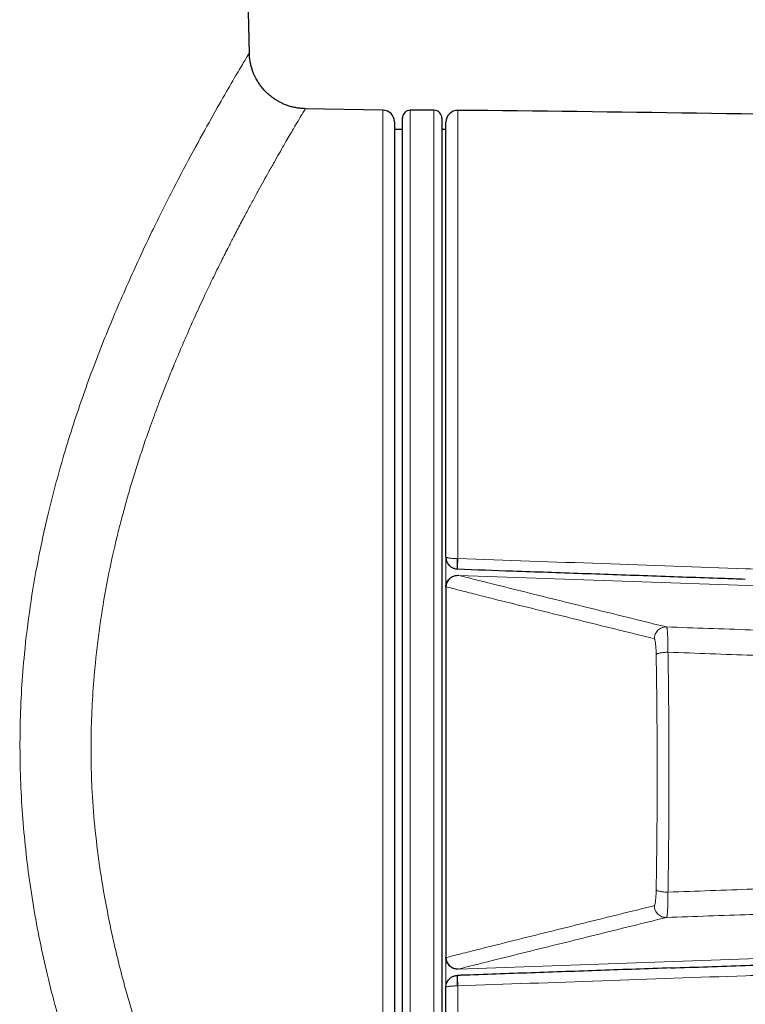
# Model space of a CAD drawing. Header units: millimetres. Extents: x 8 to 834, y 12 to 760.
# Tile 57 of 67: x 455 to 474, y 569 to 594. Entities that reach past the tile are written whole.
import ezdxf

# ---------------------------------------------------------------- set-up
doc = ezdxf.new("R2010")
doc.units = ezdxf.units.MM

msp = doc.modelspace()

# ---------------------------------------------------------------- linework, layer by layer
at = {"color": 7, "linetype": 'Continuous', "lineweight": 30}
for p, q in [((461.13, 592.999), (460.168, 635.3)), ((464.505, 591.573), (462.542, 591.607)), ((465.8, 591.568), (465.2, 591.568)), ((464.8, 591.273), (464.8, 574.818)), ((465, 558.268), (465, 591.368)), ((466, 591.368), (466, 558.268)), ((466.1, 580.263), (466.1, 591.265)), ((465, 591.085), (464.8, 591.085)), ((466.1, 591.085), (466, 591.085)), ((466.389, 579.96), (466.397, 579.96)), ((466.1, 579.51), (466.1, 579.501)), ((466.1, 579.501), (466.1, 579.51)), ((466.1, 579.501), (466.1, 570.135)), ((464.8, 574.818), (464.8, 558.363)), ((466.1, 570.135), (466.1, 570.125)), ((466.1, 570.125), (466.1, 570.135)), ((466.394, 569.675), (466.389, 569.675)), ((466.394, 569.675), (466.394, 569.675)), ((466.1, 558.37), (466.1, 569.373))]:
    msp.add_line(p, q, dxfattribs=at)
at = {"color": 252, "linetype": 'Continuous', "lineweight": 0}
for p, q in [((464.505, 558.063), (464.505, 591.573)), ((465.2, 591.568), (465.2, 558.068)), ((465.8, 558.068), (465.8, 591.568)), ((466.403, 591.565), (466.403, 580.224)), ((466.1, 579.511), (466.1, 580.259)), ((466.39, 580.225), (466.403, 580.224)), ((466.41, 579.813), (466.41, 579.801)), ((466.41, 579.801), (466.418, 579.799)), ((490.148, 578.97), (466.418, 579.799)), ((466.109, 579.508), (466.1, 579.51)), ((490.148, 570.665), (466.418, 569.837)), ((466.1, 570.125), (466.109, 570.128)), ((466.1, 569.376), (466.1, 570.124)), ((466.418, 569.837), (466.41, 569.835)), ((466.41, 569.835), (466.41, 569.823)), ((466.403, 569.411), (466.39, 569.411)), ((466.403, 569.411), (466.403, 558.07))]:
    msp.add_line(p, q, dxfattribs=at)
at = {"color": 7, "linetype": 'Continuous', "lineweight": 30}
for centre, radius, start, end in [((464.5, 591.273), 0.3, 0, 89), ((465.2, 591.368), 0.2, 90, 180), ((465.8, 591.368), 0.2, 0, 90), ((466.4, 591.265), 0.3, 89.4827, 180), ((457.366, -409.27), 1000.876, 88.099513, 89.482671)]:
    msp.add_arc(centre, radius, start, end, dxfattribs=at)
at = {"color": 252, "linetype": 'Continuous', "lineweight": 0}
for centre, radius, start, end in [((467.866, 580.091), 1.482, 174.8398, 185.0746), ((495.104, 579.137), 28.722, 177.8309, 178.3587), ((466.409, 579.499), 0.3, 88.2773, 178.3257), ((466.409, 570.137), 0.3, 181.6821, 271.7149), ((467.751, 569.543), 1.368, 174.4533, 185.5467), ((496.724, 570.552), 30.343, 181.6555, 182.1551)]:
    msp.add_arc(centre, radius, start, end, dxfattribs=at)
for points, knots in [([(461.946, 556.619), (461.945, 556.62), (461.944, 556.622), (461.822, 556.815), (461.641, 557.106), (461.435, 557.442), (461.147, 557.918), (460.756, 558.572), (460.25, 559.446), (459.687, 560.467), (459.122, 561.547), (458.58, 562.638), (458.083, 563.706), (457.602, 564.825), (457.144, 565.996), (456.667, 567.356), (456.201, 568.904), (455.793, 570.645), (455.504, 572.408), (455.342, 574.202), (455.311, 576.013), (455.408, 577.624), (455.578, 579.014), (455.782, 580.199), (456.071, 581.524), (456.461, 582.965), (456.961, 584.487), (457.515, 585.934), (458.094, 587.281), (458.668, 588.512), (459.215, 589.606), (459.723, 590.561), (460.18, 591.385), (460.565, 592.063), (460.864, 592.575), (461.052, 592.89), (461.137, 593.029), (461.122, 593.004), (461.119, 592.999)], [0, 0, 0, 0, 0.021835, 0.052964, 0.073859, 0.094973, 0.116397, 0.147155, 0.178014, 0.209214, 0.240988, 0.266456, 0.291483, 0.316188, 0.340692, 0.365121, 0.397788, 0.429397, 0.460333, 0.491006, 0.522314, 0.553518, 0.574499, 0.595772, 0.617462, 0.648015, 0.678818, 0.710155, 0.742298, 0.773715, 0.804708, 0.835514, 0.866377, 0.89824, 0.929487, 0.960431, 0.991393, 1, 1, 1, 1]), ([(462.542, 591.598), (462.543, 591.6), (462.548, 591.607), (462.507, 591.541), (462.422, 591.401), (462.312, 591.216), (462.202, 591.028), (462.107, 590.866), (462.002, 590.682), (461.885, 590.478), (461.756, 590.251), (461.626, 590.019), (461.494, 589.783), (461.363, 589.546), (461.222, 589.287), (461.071, 589.006), (460.909, 588.701), (460.754, 588.403), (460.591, 588.086), (460.412, 587.731), (460.19, 587.28), (459.933, 586.738), (459.684, 586.194), (459.463, 585.69), (459.286, 585.272), (459.124, 584.878), (458.978, 584.511), (458.848, 584.174), (458.733, 583.869), (458.615, 583.544), (458.486, 583.175), (458.345, 582.75), (458.208, 582.317), (458.08, 581.891), (457.963, 581.473), (457.854, 581.065), (457.7, 580.445), (457.52, 579.603), (457.341, 578.528), (457.225, 577.543), (457.157, 576.655), (457.125, 575.866), (457.123, 575.086), (457.152, 574.242), (457.226, 573.319), (457.355, 572.308), (457.498, 571.479), (457.629, 570.836), (457.731, 570.382), (457.841, 569.926), (457.96, 569.468), (458.089, 569.008), (458.227, 568.547), (458.386, 568.049), (458.572, 567.505), (458.79, 566.905), (459.033, 566.274), (459.293, 565.636), (459.53, 565.087), (459.731, 564.633), (459.899, 564.265), (460.067, 563.905), (460.237, 563.554), (460.406, 563.212), (460.684, 562.672), (461.052, 561.977), (461.482, 561.184), (461.802, 560.613), (462.03, 560.215), (462.183, 559.95), (462.326, 559.707), (462.463, 559.478), (462.641, 559.181), (462.843, 558.847), (463.04, 558.524), (463.19, 558.282), (463.289, 558.125), (463.34, 558.046), (463.338, 558.05), (463.337, 558.052)], [0, 0, 0, 0, 0.008911, 0.029295, 0.050095, 0.071343, 0.082147, 0.093074, 0.104128, 0.115311, 0.126628, 0.138081, 0.147445, 0.157131, 0.167143, 0.177482, 0.188147, 0.199142, 0.207351, 0.218763, 0.232112, 0.2474, 0.264627, 0.275966, 0.286445, 0.296066, 0.304827, 0.312729, 0.31977, 0.325951, 0.334884, 0.344521, 0.353841, 0.362845, 0.371533, 0.379908, 0.38797, 0.409164, 0.429815, 0.449958, 0.464757, 0.47931, 0.493636, 0.507754, 0.525844, 0.544679, 0.564296, 0.572952, 0.58176, 0.590722, 0.59984, 0.609115, 0.61855, 0.628146, 0.64015, 0.653169, 0.667206, 0.68226, 0.697083, 0.706237, 0.715393, 0.724552, 0.733714, 0.742879, 0.752046, 0.77833, 0.803404, 0.827283, 0.838131, 0.848718, 0.859046, 0.869116, 0.879878, 0.902311, 0.924339, 0.945994, 0.96731, 0.988324, 1, 1, 1, 1]), ([(466.1, 580.263), (466.1, 580.263), (466.1, 580.261), (466.101, 580.259), (466.106, 580.256), (466.111, 580.253), (466.116, 580.251), (466.121, 580.249), (466.131, 580.246), (466.15, 580.242), (466.181, 580.237), (466.218, 580.233), (466.253, 580.23), (466.287, 580.227), (466.319, 580.226), (466.353, 580.225), (466.377, 580.225), (466.39, 580.225)], [0, 0, 0, 0, 0.00729, 0.0764, 0.146095, 0.186422, 0.226867, 0.256046, 0.285272, 0.399563, 0.517069, 0.615094, 0.715578, 0.78272, 0.850766, 0.924723, 1, 1, 1, 1]), ([(466.403, 580.224), (467.616, 580.182), (470.044, 580.096), (473.121, 579.988), (475.632, 579.899), (477.579, 579.831), (479.526, 579.763), (481.473, 579.695), (483.42, 579.627), (485.367, 579.559), (487.314, 579.491), (488.612, 579.446), (489.261, 579.423)], [0, 0, 0, 0, 0.159284, 0.318569, 0.403744, 0.488919, 0.574095, 0.659272, 0.744453, 0.829634, 0.914817, 1, 1, 1, 1]), ([(466.418, 579.799), (466.418, 579.799), (466.558, 579.764), (466.84, 579.694), (467.41, 579.55), (468.136, 579.37), (469.015, 579.152), (470.198, 578.86), (471.087, 578.64), (471.68, 578.493)], [0, 0, 0, 0, 0.000001, 0.082385, 0.164769, 0.329538, 0.497154, 0.664769, 1, 1, 1, 1]), ([(471.372, 578.195), (470.779, 578.342), (469.889, 578.562), (468.706, 578.856), (467.827, 579.074), (467.102, 579.256), (466.53, 579.401), (466.25, 579.472), (466.109, 579.508)], [0, 0, 0, 0, 0.335226, 0.502839, 0.670451, 0.835226, 0.917613, 1, 1, 1, 1]), ([(471.68, 578.493), (471.68, 578.493), (471.682, 578.493), (471.685, 578.49), (471.689, 578.48), (471.693, 578.464), (471.697, 578.442), (471.7, 578.416), (471.703, 578.384), (471.706, 578.347), (471.709, 578.305), (471.712, 578.259), (471.714, 578.209), (471.716, 578.155), (471.717, 578.098), (471.718, 578.04), (471.719, 577.98), (471.719, 577.918), (471.719, 577.875), (471.719, 577.854), (471.719, 577.854)], [0, 0, 0, 0, 0.000056, 0.062267, 0.124478, 0.188274, 0.252541, 0.31478, 0.377019, 0.440845, 0.505145, 0.567387, 0.629628, 0.693463, 0.757773, 0.817506, 0.877239, 0.938592, 0.999944, 1, 1, 1, 1]), ([(486.683, 578.001), (486.4, 578.01), (485.835, 578.027), (484.986, 578.053), (484.136, 578.08), (483.286, 578.106), (482.44, 578.133), (481.597, 578.16), (480.757, 578.187), (479.917, 578.214), (479.005, 578.244), (478.022, 578.277), (476.969, 578.312), (475.914, 578.347), (474.857, 578.383), (473.8, 578.42), (472.741, 578.456), (472.034, 578.481), (471.68, 578.493)], [0, 0, 0, 0, 0.057372, 0.114598, 0.17171, 0.22874, 0.285725, 0.34169, 0.397668, 0.453667, 0.509694, 0.579598, 0.649549, 0.71954, 0.789565, 0.859628, 0.929752, 1, 1, 1, 1]), ([(471.42, 577.794), (471.419, 577.821), (471.418, 577.874), (471.415, 577.948), (471.41, 578.017), (471.404, 578.078), (471.397, 578.127), (471.389, 578.164), (471.38, 578.189), (471.375, 578.193), (471.372, 578.195)], [0, 0, 0, 0, 0.1209375, 0.2418779, 0.3681414, 0.4944081, 0.6207632, 0.7471198, 0.8735588, 1, 1, 1, 1]), ([(471.42, 571.841), (471.422, 571.973), (471.426, 572.216), (471.431, 572.572), (471.435, 572.906), (471.438, 573.242), (471.441, 573.579), (471.443, 573.917), (471.444, 574.257), (471.445, 574.599), (471.445, 574.942), (471.444, 575.289), (471.443, 575.637), (471.441, 575.988), (471.438, 576.362), (471.435, 576.707), (471.431, 577.021), (471.428, 577.279), (471.424, 577.537), (471.421, 577.709), (471.42, 577.794)], [0, 0, 0, 0, 0.067473, 0.123868, 0.18027, 0.236665, 0.293136, 0.349615, 0.406086, 0.463432, 0.520785, 0.578131, 0.636719, 0.695316, 0.753905, 0.825133, 0.868828, 0.912524, 0.956262, 1, 1, 1, 1]), ([(471.719, 577.854), (471.72, 577.766), (471.723, 577.592), (471.727, 577.329), (471.73, 577.065), (471.734, 576.752), (471.737, 576.39), (471.74, 575.979), (471.743, 575.565), (471.744, 575.151), (471.744, 574.736), (471.743, 574.323), (471.742, 573.906), (471.739, 573.485), (471.736, 573.061), (471.731, 572.636), (471.726, 572.209), (471.721, 571.924), (471.719, 571.782)], [0, 0, 0, 0, 0.04368, 0.087395, 0.13111, 0.17486, 0.242359, 0.309858, 0.377691, 0.445536, 0.513369, 0.580972, 0.648575, 0.718245, 0.78793, 0.8576, 0.9288, 1, 1, 1, 1]), ([(471.719, 577.854), (472.075, 577.841), (472.788, 577.815), (473.856, 577.776), (474.922, 577.738), (475.987, 577.7), (477.051, 577.662), (478.113, 577.625), (479.107, 577.591), (480.034, 577.559), (480.894, 577.53), (481.753, 577.501), (482.611, 577.473), (483.462, 577.444), (484.307, 577.417), (485.146, 577.39), (485.983, 577.363), (486.54, 577.345), (486.819, 577.336)], [0, 0, 0, 0, 0.070365, 0.140644, 0.210842, 0.280975, 0.351057, 0.421106, 0.491138, 0.548032, 0.604933, 0.661847, 0.718786, 0.775759, 0.831757, 0.887797, 0.943879, 1, 1, 1, 1]), ([(471.719, 571.782), (472.075, 571.795), (472.788, 571.821), (473.856, 571.86), (474.922, 571.898), (475.987, 571.936), (477.051, 571.973), (478.113, 572.01), (479.107, 572.044), (480.034, 572.076), (480.894, 572.105), (481.753, 572.134), (482.611, 572.163), (483.462, 572.191), (484.307, 572.219), (485.146, 572.246), (485.983, 572.273), (486.54, 572.29), (486.819, 572.299)], [0, 0, 0, 0, 0.070365, 0.140644, 0.210842, 0.280975, 0.351057, 0.421106, 0.491138, 0.548032, 0.604933, 0.661847, 0.718786, 0.775759, 0.831757, 0.887797, 0.943879, 1, 1, 1, 1]), ([(471.372, 571.44), (471.375, 571.443), (471.38, 571.447), (471.389, 571.471), (471.397, 571.508), (471.404, 571.558), (471.41, 571.618), (471.415, 571.687), (471.418, 571.762), (471.419, 571.815), (471.42, 571.841)], [0, 0, 0, 0, 0.126352, 0.252705, 0.379074, 0.505442, 0.631722, 0.757999, 0.879, 1, 1, 1, 1]), ([(471.719, 571.782), (471.719, 571.782), (471.719, 571.761), (471.719, 571.719), (471.719, 571.657), (471.718, 571.597), (471.717, 571.538), (471.716, 571.482), (471.714, 571.428), (471.712, 571.378), (471.709, 571.332), (471.706, 571.29), (471.703, 571.253), (471.7, 571.221), (471.697, 571.194), (471.693, 571.172), (471.689, 571.156), (471.685, 571.146), (471.682, 571.143), (471.68, 571.142), (471.68, 571.142)], [0, 0, 0, 0, 0.000056, 0.059788, 0.119521, 0.180874, 0.242227, 0.304468, 0.366709, 0.430782, 0.494855, 0.557094, 0.619333, 0.683396, 0.747459, 0.80967, 0.871882, 0.935913, 0.999944, 1, 1, 1, 1]), ([(486.683, 571.634), (486.4, 571.626), (485.835, 571.608), (484.986, 571.582), (484.136, 571.556), (483.286, 571.529), (482.44, 571.503), (481.597, 571.476), (480.757, 571.449), (479.917, 571.421), (479.005, 571.391), (478.022, 571.359), (476.969, 571.324), (475.914, 571.288), (474.857, 571.252), (473.8, 571.216), (472.741, 571.179), (472.034, 571.155), (471.68, 571.142)], [0, 0, 0, 0, 0.057372, 0.114598, 0.17171, 0.22874, 0.285725, 0.34169, 0.397668, 0.453667, 0.509694, 0.579598, 0.649549, 0.71954, 0.789565, 0.859628, 0.929752, 1, 1, 1, 1]), ([(466.109, 570.128), (466.25, 570.163), (466.53, 570.235), (467.102, 570.38), (467.827, 570.561), (468.706, 570.78), (469.889, 571.073), (470.779, 571.294), (471.372, 571.44)], [0, 0, 0, 0, 0.0823867, 0.1647735, 0.3295477, 0.4971607, 0.6647738, 1, 1, 1, 1]), ([(471.68, 571.142), (471.087, 570.996), (470.198, 570.776), (469.015, 570.483), (468.136, 570.266), (467.41, 570.085), (466.84, 569.942), (466.558, 569.871), (466.418, 569.837), (466.418, 569.837)], [0, 0, 0, 0, 0.335231, 0.502846, 0.670462, 0.83523, 0.917614, 0.999999, 1, 1, 1, 1]), ([(489.261, 570.213), (488.612, 570.19), (487.315, 570.145), (485.368, 570.077), (483.421, 570.009), (481.474, 569.941), (479.527, 569.873), (477.58, 569.805), (475.632, 569.736), (473.121, 569.648), (470.044, 569.54), (467.616, 569.454), (466.403, 569.411)], [0, 0, 0, 0, 0.085175, 0.17035, 0.255528, 0.340705, 0.425884, 0.511066, 0.596248, 0.681431, 0.840714, 1, 1, 1, 1]), ([(466.1, 569.373), (466.1, 569.373), (466.1, 569.374), (466.101, 569.377), (466.106, 569.38), (466.111, 569.383), (466.116, 569.385), (466.121, 569.386), (466.131, 569.389), (466.15, 569.394), (466.181, 569.399), (466.218, 569.403), (466.253, 569.406), (466.287, 569.408), (466.319, 569.409), (466.353, 569.411), (466.377, 569.411), (466.39, 569.411)], [0, 0, 0, 0, 0.00729, 0.0764, 0.146095, 0.186422, 0.226867, 0.256046, 0.285272, 0.399563, 0.517069, 0.615094, 0.715578, 0.78272, 0.850766, 0.924723, 1, 1, 1, 1])]:
    msp.add_open_spline(points, degree=3, knots=knots, dxfattribs=at)
at = {"color": 7, "linetype": 'Continuous', "lineweight": 30}
for points, knots in [([(462.548, 591.607), (462.509, 591.609), (462.433, 591.612), (462.321, 591.628), (462.215, 591.65), (462.116, 591.68), (462.024, 591.714), (461.941, 591.752), (461.865, 591.791), (461.795, 591.833), (461.731, 591.877), (461.674, 591.92), (461.624, 591.962), (461.578, 592.003), (461.536, 592.045), (461.498, 592.087), (461.46, 592.13), (461.425, 592.175), (461.391, 592.221), (461.36, 592.267), (461.331, 592.314), (461.301, 592.367), (461.269, 592.43), (461.236, 592.504), (461.204, 592.588), (461.176, 592.682), (461.152, 592.786), (461.135, 592.899), (461.132, 592.977), (461.13, 593.017)], [0, 0, 0, 0, 0.052586, 0.103586, 0.152654, 0.199479, 0.243787, 0.285346, 0.323963, 0.359484, 0.396138, 0.428469, 0.457278, 0.484974, 0.511676, 0.537363, 0.562021, 0.589477, 0.615512, 0.640129, 0.663899, 0.691319, 0.723306, 0.759741, 0.800443, 0.845167, 0.8936, 0.94536, 1, 1, 1, 1]), ([(466.1, 580.263), (466.1, 580.262), (466.1, 580.24), (466.104, 580.207), (466.115, 580.166), (466.129, 580.13), (466.151, 580.092), (466.182, 580.053), (466.218, 580.021), (466.253, 579.998), (466.287, 579.982), (466.319, 579.971), (466.353, 579.963), (466.377, 579.961), (466.39, 579.96)], [0, 0, 0, 0, 0.007296, 0.146214, 0.226772, 0.291867, 0.402917, 0.516927, 0.614948, 0.71543, 0.782598, 0.850668, 0.924676, 1, 1, 1, 1]), ([(466.1, 579.51), (466.101, 579.527), (466.104, 579.56), (466.119, 579.609), (466.141, 579.655), (466.17, 579.696), (466.206, 579.732), (466.248, 579.761), (466.294, 579.783), (466.345, 579.797), (466.384, 579.801), (466.407, 579.801), (466.41, 579.801)], [0, 0, 0, 0, 0.105458, 0.213976, 0.319434, 0.427947, 0.533465, 0.642036, 0.747677, 0.856376, 0.976698, 1, 1, 1, 1]), ([(466.394, 579.96), (466.86, 579.944), (467.912, 579.907), (469.553, 579.85), (471.316, 579.788), (472.69, 579.74), (473.476, 579.713), (473.673, 579.706)], [0, 0, 0, 0, 0.191907, 0.433835, 0.676101, 0.918706, 1, 1, 1, 1]), ([(471.786, 569.864), (472.415, 569.886), (473.694, 569.93), (475.622, 569.997), (477.568, 570.065), (479.515, 570.132), (481.462, 570.2), (483.408, 570.267), (485.355, 570.335), (487.301, 570.402), (488.599, 570.447), (489.248, 570.469)], [0, 0, 0, 0, 0.108184, 0.219656, 0.331128, 0.442602, 0.554076, 0.665556, 0.777036, 0.888518, 1, 1, 1, 1]), ([(466.41, 569.835), (466.407, 569.835), (466.384, 569.834), (466.345, 569.838), (466.294, 569.852), (466.248, 569.874), (466.207, 569.903), (466.171, 569.939), (466.141, 569.98), (466.119, 570.026), (466.104, 570.075), (466.102, 570.108), (466.1, 570.125)], [0, 0, 0, 0, 0.023302, 0.143624, 0.249266, 0.357964, 0.463482, 0.572053, 0.677511, 0.786024, 0.891482, 1, 1, 1, 1]), ([(471.79, 569.864), (471.2, 569.843), (470.021, 569.802), (468.255, 569.74), (467.046, 569.698), (466.426, 569.676), (466.394, 569.675)], [0, 0, 0, 0, 0.327888, 0.655315, 0.982282, 1, 1, 1, 1]), ([(466.1, 569.373), (466.1, 569.374), (466.1, 569.395), (466.104, 569.429), (466.115, 569.47), (466.129, 569.505), (466.151, 569.544), (466.182, 569.582), (466.218, 569.615), (466.253, 569.638), (466.287, 569.654), (466.319, 569.665), (466.353, 569.673), (466.377, 569.674), (466.39, 569.675)], [0, 0, 0, 0, 0.007296, 0.146214, 0.226772, 0.291867, 0.402917, 0.516927, 0.614948, 0.71543, 0.782598, 0.850668, 0.924676, 1, 1, 1, 1])]:
    msp.add_open_spline(points, degree=3, knots=knots, dxfattribs=at)
at = {"color": 252, "linetype": 'Continuous', "lineweight": 0}
for points in [[(471.372, 578.195), (471.373, 578.215), (471.376, 578.255), (471.394, 578.312), (471.423, 578.365), (471.462, 578.411), (471.509, 578.448), (471.563, 578.475), (471.621, 578.492), (471.661, 578.493), (471.68, 578.493)], [(471.42, 577.794), (471.423, 577.798), (471.428, 577.805), (471.449, 577.816), (471.479, 577.826), (471.516, 577.835), (471.561, 577.842), (471.611, 577.848), (471.664, 577.852), (471.701, 577.853), (471.719, 577.854)], [(471.42, 571.841), (471.423, 571.837), (471.428, 571.83), (471.449, 571.819), (471.479, 571.809), (471.516, 571.801), (471.561, 571.793), (471.61, 571.787), (471.664, 571.783), (471.7, 571.782), (471.719, 571.782)], [(471.372, 571.44), (471.373, 571.42), (471.376, 571.381), (471.394, 571.323), (471.423, 571.27), (471.462, 571.225), (471.509, 571.187), (471.563, 571.16), (471.621, 571.144), (471.661, 571.143), (471.68, 571.142)]]:
    msp.add_open_spline(points, degree=3, dxfattribs=at)

doc.saveas('drawing.dxf')
